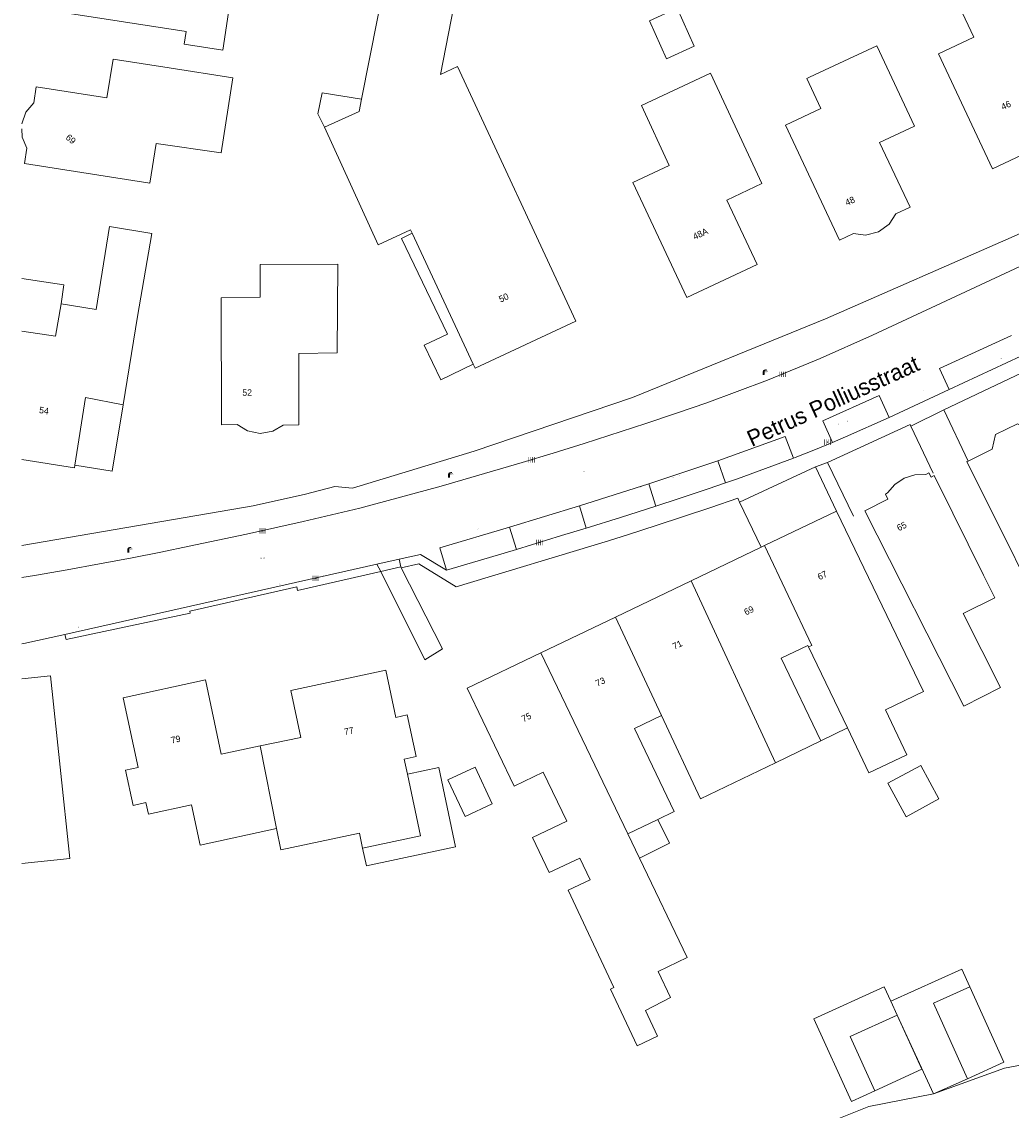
# Model space of a CAD drawing. Header units: metres. Extents: x 197457 to 198138, y 353986 to 354984.
# Tile 3 of 217: x 197457 to 197534, y 354302 to 354386. Entities that reach past the tile are written whole.
import ezdxf
from ezdxf.enums import TextEntityAlignment as Align

# ---------------------------------------------------------------- set-up
doc = ezdxf.new("R2010")
doc.units = ezdxf.units.M
doc.header["$MEASUREMENT"] = 0
for name, color, linetype, lineweight in [('bijgebouw', 1, 'Continuous', 13), ('dakrand hoofdgebouw', 1, 'Continuous', 0), ('grens individueel parkeervak', 7, 'Continuous', 0), ('Grens maaiveld', 253, 'Continuous', 0), ('grens WOZ object', 7, 'Continuous', 0), ('hoofdgebouw', 1, 'Continuous', 0), ('Hoogtepunt', 7, 'Continuous', 0), ('huisnummerreeks BGT', 7, 'Continuous', 0), ('kant verharding', 7, 'Continuous', 0), ('muur breder dan 30cm', 30, 'Continuous', 0), ('openbare ruimte label tekst', 7, 'Continuous', 0), ('raster geen IMGeo', 7, 'Continuous', 0), ('tussenmuur', 1, 'Continuous', 13), ('vlakafsluiter', 1, 'Continuous', 0), ('waterleidingput', 132, 'Continuous', 0)]:
    doc.layers.add(name, color=color, linetype=linetype, lineweight=lineweight)
doc.layers.add('kolk', color=7, linetype='Continuous', lineweight=0, true_color=0x104b6e)
doc.layers.add('lichtmast', color=7, linetype='Continuous', lineweight=0, true_color=0x104b6e)
doc.styles.add('Style-WORKING', font='WORKING.shx')

# ---------------------------------------------------------------- blocks, each defined once
blk = doc.blocks.new('kolk')
at = {"layer": 'kolk', "linetype": 'Continuous', "lineweight": 0, "true_color": 0xbd2877}
for points in [[(-0.49, -0.43), (-0.49, 0), (-0.49, 0.42), (-0.4, 0.42), (-0.4, 0), (-0.4, -0.43)], [(-0.19, -0.43), (-0.19, 0), (-0.19, 0.42), (-0.11, 0.42), (-0.11, 0), (-0.11, -0.43)], [(0.11, -0.43), (0.11, 0), (0.11, 0.42), (0.19, 0.42), (0.19, 0), (0.19, -0.43)], [(0.4, -0.43), (0.4, 0), (0.4, 0.42), (0.49, 0.42), (0.49, 0), (0.49, -0.43)]]:
    blk.add_hatch(color=232, dxfattribs=at).paths.add_polyline_path(points)
at = {"layer": 'kolk', "linetype": 'Continuous', "lineweight": 0, "true_color": 0x681648}
blk.add_hatch(color=219, dxfattribs=at).paths.add_polyline_path([(0.1, 0, 1), (-0.1, 0, 1)])
blk = doc.blocks.new('lichtmast')
at = {"layer": 'lichtmast', "linetype": 'Continuous', "lineweight": 0, "true_color": 0xbd2877}
for points in [[(0.15, 0.42, -0.344151), (0.3, 0.61), (0.43, 0.64, 0.960861), (0.4, 0.79), (0.1, 0.74, 0.366629), (-0.15, 0.45), (-0.15, -0.1), (0, -0.1, -0.414214), (-0.1, 0, -1), (0.1, 0, -0.414214), (0, -0.1), (0.15, -0.1)], [(0.35, 0.55, 1), (0.3, 0.56), (0.23, 0.32, 1), (0.28, 0.31)], [(0.42, 0.58, 1), (0.38, 0.57), (0.44, 0.33, 1), (0.48, 0.34)], [(0.49, 0.61, 1), (0.45, 0.58), (0.63, 0.4, 1), (0.66, 0.43)]]:
    blk.add_hatch(color=232, dxfattribs=at).paths.add_polyline_path(points)
at = {"layer": 'lichtmast', "linetype": 'Continuous', "lineweight": 0, "true_color": 0x681648}
blk.add_hatch(color=219, dxfattribs=at).paths.add_polyline_path([(-0.1, 0, 1), (0.1, 0, 1)])
blk = doc.blocks.new('waterleidingput')
at = {"layer": 'waterleidingput', "linetype": 'Continuous', "lineweight": 0, "true_color": 0x248bcb}
h = blk.add_hatch(color=142, dxfattribs=at)
edge = h.paths.add_edge_path()
edge.add_spline(control_points=[(0.44, 0), (0.44, 0.04), (0.43, 0.09), (0.36, 0.2), (0.28, 0.26), (0.09, 0.32), (-0.02, 0.33), (-0.22, 0.29), (-0.31, 0.24), (-0.42, 0.12), (-0.44, 0.06), (-0.44, -0.06), (-0.42, -0.12), (-0.33, -0.22), (-0.28, -0.26), (-0.1, -0.33), (0.04, -0.33), (0.27, -0.27), (0.37, -0.2), (0.43, -0.08), (0.44, -0.04), (0.44, 0)], knot_values=[0, 0, 0, 0, 0.060484, 0.060484, 0.178041, 0.178041, 0.295599, 0.295599, 0.413157, 0.413157, 0.498623, 0.498623, 0.584089, 0.584089, 0.669555, 0.669555, 0.808438, 0.808438, 0.94732, 0.94732, 1, 1, 1, 1], degree=3, periodic=0)
edge = h.paths.add_edge_path(flags=16)
edge.add_ellipse((0, 0), major_axis=(0.392, 0), ratio=0.689655, start_angle=0, end_angle=360)
for points in [[(-0.05, -0.09, -0.141608), (-0.09, -0.05), (-0.1, -0.09), (-0.17, 0.18), (-0.22, 0.18), (-0.12, -0.17), (-0.07, -0.17)], [(0.03, 0.18), (-0.02, 0.18), (-0.05, 0.09, -0.269854), (0.05, 0.09)], [(0.23, 0.18), (0.18, 0.18), (0.1, -0.09), (0.09, -0.05, -0.141608), (0.05, -0.09), (0.08, -0.17), (0.13, -0.17)]]:
    blk.add_hatch(color=142, dxfattribs=at).paths.add_polyline_path(points)
at = {"layer": 'waterleidingput', "linetype": 'Continuous', "lineweight": 0, "true_color": 0x104b6e}
blk.add_hatch(color=156, dxfattribs=at).paths.add_polyline_path([(0.1, 0, 1), (-0.1, 0, 1)])

msp = doc.modelspace()

# ---------------------------------------------------------------- linework, layer by layer
at = {"layer": 'bijgebouw', "linetype": 'Continuous', "lineweight": 13, "flags": 128}
for points in [[(197533.197, 354305.68), (197530.571, 354311.516), (197527.744, 354310.244), (197530.37, 354304.408), (197533.197, 354305.68)], [(197521.303, 354307.66), (197523.211, 354303.474), (197526.851, 354305.133), (197524.943, 354309.319), (197521.303, 354307.66)]]:
    msp.add_lwpolyline(points, dxfattribs=at)
at = {"layer": 'dakrand hoofdgebouw', "linetype": 'Continuous', "lineweight": 0, "flags": 128}
msp.add_lwpolyline([(197506.413, 354307.69), (197505.484, 354309.688), (197507.406, 354310.686)], dxfattribs=at)
at = {"layer": 'grens individueel parkeervak', "linetype": 'Continuous', "lineweight": 0}
for p, q in [((197534.498, 354360.258), (197528.959, 354357.68)), ((197505.734, 354350.382), (197511.079, 354352.164)), ((197511.662, 354350.461), (197511.079, 354352.164)), ((197500.367, 354348.689), (197505.734, 354350.382)), ((197506.285, 354348.669), (197505.734, 354350.382)), ((197494.973, 354347.038), (197500.367, 354348.689)), ((197500.898, 354346.969), (197500.367, 354348.689)), ((197495.505, 354345.318), (197494.973, 354347.038))]:
    msp.add_line(p, q, dxfattribs=at)
at = {"layer": 'grens individueel parkeervak', "linetype": 'Continuous', "lineweight": 0, "flags": 128}
for points in [[(197533.773, 354361.845), (197528.206, 354359.302), (197528.959, 354357.68)], [(197524.315, 354355.519), (197523.561, 354357.211), (197519.19, 354355.268), (197519.942, 354353.592)], [(197524.315, 354355.519), (197520.949, 354354.02), (197519.942, 354353.592)], [(197511.079, 354352.164), (197516.27, 354354.047), (197516.934, 354352.377)], [(197516.934, 354352.377), (197512.587, 354350.778), (197511.662, 354350.461)], [(197511.662, 354350.461), (197510.334, 354350.007), (197508.078, 354349.246), (197506.285, 354348.669)], [(197506.285, 354348.669), (197503.543, 354347.786), (197500.898, 354346.969)], [(197490.098, 354343.703), (197489.585, 354345.428), (197494.973, 354347.038)], [(197500.898, 354346.969), (197498.99, 354346.38), (197495.505, 354345.318)], [(197495.505, 354345.318), (197494.548, 354345.027), (197490.098, 354343.703)]]:
    msp.add_lwpolyline(points, dxfattribs=at)
at = {"layer": 'Grens maaiveld', "linetype": 'Continuous', "lineweight": 0, "flags": 128}
msp.add_lwpolyline([(197520.033, 354301.183), (197522.746, 354302.257), (197527.746, 354303.227), (197533.254, 354305.215), (197548.047, 354308.019), (197557.485, 354308.422), (197560.425, 354308.446)], dxfattribs=at)
at = {"layer": 'grens WOZ object', "linetype": 'Continuous', "lineweight": 0}
for p, q in [((197483.529, 354380.12), (197483.342, 354379.17)), ((197480.655, 354377.943), (197483.342, 354379.17)), ((197492.164, 354359.63), (197487.44, 354369.757)), ((197518.089, 354337.785), (197521.107, 354331.515)), ((197519.044, 354330.523), (197521.107, 354331.515)), ((197524.226, 354327.243), (197526.772, 354328.622)), ((197526.772, 354328.622), (197528.177, 354326.027)), ((197525.632, 354324.649), (197524.226, 354327.243)), ((197528.177, 354326.027), (197525.632, 354324.649)), ((197504.124, 354323.339), (197506.422, 354324.445)), ((197505.025, 354321.459), (197504.124, 354323.339)), ((197527.744, 354310.244), (197530.571, 354311.516)), ((197524.448, 354310.406), (197524.943, 354309.319)), ((197530.37, 354304.408), (197527.744, 354310.244)), ((197521.303, 354307.66), (197524.943, 354309.319)), ((197523.211, 354303.474), (197521.303, 354307.66))]:
    msp.add_line(p, q, dxfattribs=at)
at = {"layer": 'grens WOZ object', "linetype": 'Continuous', "lineweight": 0, "flags": 128}
for points in [[(197505.783, 354386.181), (197507.935, 354387.151), (197509.257, 354384.216), (197507.105, 354383.246), (197505.783, 354386.181)], [(197480.655, 354377.943), (197480.137, 354378.975), (197480.47, 354380.616), (197483.529, 354380.12)], [(197492.164, 354359.63), (197489.657, 354358.426), (197488.371, 354361.105), (197490.164, 354361.965), (197486.613, 354369.36), (197487.44, 354369.757)], [(197457.244, 354366.265), (197460.498, 354365.767), (197460.287, 354364.295)], [(197457.244, 354362.199), (197459.857, 354361.798), (197460.287, 354364.295)], [(197465.085, 354356.496), (197462.182, 354357.055), (197461.344, 354351.826)], [(197461.344, 354351.826), (197464.247, 354351.353), (197465.085, 354356.496)], [(197518.089, 354337.785), (197518.034, 354337.899), (197515.97, 354336.909), (197519.044, 354330.523)], [(197487.065, 354327.935), (197489.491, 354328.45), (197490.79, 354322.337), (197483.894, 354320.871), (197483.605, 354322.231)], [(197491.534, 354324.663), (197493.633, 354325.648), (197492.299, 354328.49), (197490.2, 354327.505), (197491.534, 354324.663)], [(197487.065, 354327.935), (197488.075, 354323.181), (197483.605, 354322.231)], [(197506.422, 354324.445), (197507.335, 354322.61), (197505.025, 354321.459)], [(197524.448, 354310.406), (197529.955, 354312.884), (197530.571, 354311.516)], [(197523.211, 354303.474), (197521.414, 354302.655), (197518.509, 354309.024), (197523.947, 354311.504), (197524.448, 354310.406)], [(197524.943, 354309.319), (197527.746, 354303.227), (197530.37, 354304.408)]]:
    msp.add_lwpolyline(points, dxfattribs=at)
at = {"layer": 'hoofdgebouw', "linetype": 'Continuous', "lineweight": 0}
for p, q in [((197523.373, 354384.252), (197521.206, 354383.235)), ((197521.206, 354383.235), (197518.167, 354381.809)), ((197460.287, 354364.295), (197462.996, 354363.854)), ((197466.199, 354363.332), (197465.085, 354356.496)), ((197520.262, 354348.282), (197514.684, 354345.608)), ((197514.423, 354345.483), (197509.002, 354342.884)), ((197514.684, 354345.608), (197514.423, 354345.483)), ((197509.002, 354342.884), (197503.155, 354340.081)), ((197503.155, 354340.081), (197497.399, 354337.322)), ((197519.044, 354330.523), (197515.522, 354328.827))]:
    msp.add_line(p, q, dxfattribs=at)
at = {"layer": 'hoofdgebouw', "linetype": 'Continuous', "lineweight": 0, "flags": 128}
for points in [[(197473.389, 354387.865), (197472.786, 354383.91), (197469.8, 354384.365), (197469.951, 354385.354), (197460.264, 354386.831), (197461.158, 354392.77)], [(197528.145, 354383.632), (197530.867, 354384.908), (197529.526, 354387.753), (197534.971, 354390.32), (197538.136, 354383.605), (197535.417, 354382.315), (197537.788, 354377.308), (197532.314, 354374.741), (197528.145, 354383.632)], [(197489.621, 354382.037), (197490.874, 354388.398), (197485.374, 354389.487), (197483.529, 354380.12)], [(197518.167, 354381.809), (197517.961, 354381.712), (197519.033, 354379.397), (197516.3, 354378.116), (197520.488, 354369.222), (197521.56, 354369.724), (197522.505, 354369.615), (197523.491, 354369.865), (197524.316, 354370.46), (197524.84, 354371.253), (197525.939, 354371.783), (197523.576, 354376.774), (197526.28, 354378.029), (197523.373, 354384.252)], [(197457.244, 354378.218), (197457.564, 354379.12), (197458.168, 354379.828), (197458.367, 354381.067), (197463.83, 354380.234), (197464.301, 354383.218), (197468.634, 354382.538), (197473.573, 354381.76), (197472.659, 354375.958), (197467.629, 354376.7), (197467.155, 354373.634), (197457.455, 354375.137), (197457.634, 354376.328)], [(197489.621, 354382.037), (197490.937, 354382.638), (197500.085, 354362.952), (197492.301, 354359.335), (197492.164, 354359.63)], [(197507.31, 354375.004), (197504.497, 354373.685), (197508.665, 354364.796), (197514.104, 354367.348), (197511.762, 354372.324), (197514.475, 354373.61), (197510.517, 354382.122), (197505.161, 354379.638), (197507.31, 354375.004)], [(197487.44, 354369.757), (197487.319, 354370.016), (197484.801, 354368.866), (197480.655, 354377.943)], [(197457.634, 354376.328), (197457.269, 354377.184), (197457.244, 354377.827)], [(197462.996, 354363.854), (197464.04, 354370.27), (197467.307, 354369.738), (197466.199, 354363.332)], [(197473.896, 354354.98), (197474.691, 354354.484), (197475.672, 354354.286), (197476.658, 354354.456), (197477.467, 354354.929), (197478.671, 354354.942), (197478.682, 354360.472), (197481.642, 354360.506), (197481.677, 354367.37), (197475.679, 354367.338), (197475.674, 354364.812), (197472.665, 354364.753), (197472.681, 354354.945), (197473.896, 354354.98)], [(197536.047, 354354.869), (197535.288, 354354.507), (197534.252, 354355.012), (197532.549, 354354.209), (197532.283, 354353.076), (197530.424, 354352.148)], [(197461.344, 354351.826), (197461.312, 354351.629), (197457.244, 354352.274)], [(197530.424, 354352.148), (197530.328, 354352.1), (197537.836, 354337.057), (197540.668, 354338.279), (197539.432, 354340.756)], [(197531.623, 354343.336), (197529.25, 354348.126), (197527.816, 354351.025), (197527.565, 354350.901), (197527.395, 354351.238), (197527.148, 354351.119), (197526.309, 354351.081), (197525.481, 354350.812), (197524.756, 354350.33), (197524.205, 354349.696), (197524.04, 354349.584), (197524.217, 354349.205), (197522.45, 354348.311), (197530.095, 354333.205), (197532.939, 354334.644), (197530.043, 354340.368)], [(197524.035, 354332.925), (197526.973, 354334.34), (197520.262, 354348.282)], [(197531.623, 354343.336), (197532.492, 354341.581), (197530.043, 354340.368)], [(197497.399, 354337.322), (197491.683, 354334.582), (197495.314, 354327.007), (197497.577, 354328.092), (197499.392, 354324.305)], [(197475.683, 354330.123), (197478.833, 354330.788), (197478.046, 354334.412), (197485.398, 354335.974), (197486.171, 354332.335), (197487.051, 354332.522), (197487.735, 354329.304)], [(197460.955, 354321.415), (197459.468, 354335.557), (197457.244, 354335.323)], [(197476.945, 354323.756), (197471.045, 354322.458), (197470.363, 354325.584), (197467.043, 354324.853), (197466.849, 354325.742), (197465.872, 354325.529), (197465.28, 354328.245), (197466.257, 354328.458), (197465.083, 354333.842), (197471.453, 354335.23), (197472.671, 354329.488), (197475.683, 354330.123)], [(197506.422, 354324.445), (197507.71, 354325.065), (197504.637, 354331.476), (197506.725, 354332.477)], [(197515.522, 354328.827), (197509.745, 354326.044), (197506.725, 354332.477)], [(197524.035, 354332.925), (197525.682, 354329.444), (197522.754, 354328.059), (197521.107, 354331.515)], [(197487.735, 354329.304), (197486.816, 354329.109), (197487.065, 354327.935)], [(197499.392, 354324.305), (197496.751, 354323.058), (197498.036, 354320.337), (197500.406, 354321.456), (197501.196, 354319.781), (197499.489, 354318.975), (197503.042, 354311.451), (197502.762, 354311.318), (197504.828, 354306.942), (197506.413, 354307.69)], [(197483.605, 354322.231), (197483.358, 354323.395), (197477.273, 354322.101), (197476.945, 354323.756)], [(197457.244, 354321.028), (197460.955, 354321.415)], [(197507.406, 354310.686), (197506.456, 354312.696), (197508.713, 354313.762), (197505.025, 354321.459)]]:
    msp.add_lwpolyline(points, dxfattribs=at)
at = {"layer": 'kant verharding', "linetype": 'Continuous', "lineweight": 0}
for p, q in [((197528.959, 354357.68), (197524.315, 354355.519)), ((197528.542, 354356.094), (197525.997, 354354.852)), ((197486.429, 354344.558), (197484.716, 354344.173)), ((197486.554, 354343.961), (197486.429, 354344.558)), ((197484.716, 354344.173), (197460.57, 354338.747)), ((197485.011, 354343.611), (197484.716, 354344.173)), ((197485.011, 354343.611), (197486.554, 354343.961)), ((197488.408, 354336.793), (197485.011, 354343.611)), ((197486.593, 354343.884), (197486.554, 354343.961)), ((197486.593, 354343.884), (197489.773, 354337.623)), ((197488.408, 354336.793), (197489.773, 354337.623))]:
    msp.add_line(p, q, dxfattribs=at)
at = {"layer": 'kant verharding', "linetype": 'Continuous', "lineweight": 0, "flags": 128}
for points in [[(197457.244, 354345.621), (197475.128, 354348.685), (197479.178, 354349.576), (197481.453, 354350.188), (197482.816, 354350.04), (197492.219, 354352.904), (197504.467, 354357.071), (197519.412, 354363.133), (197533.751, 354369.423), (197542.527, 354373.359), (197557.457, 354380.596), (197575.913, 354389.383), (197575.969, 354389.25), (197589.264, 354395.584), (197589.718, 354396.914)], [(197587.064, 354392.206), (197553.124, 354375.947), (197547.694, 354373.377), (197523.042, 354361.888), (197518.999, 354360.075), (197514.915, 354358.394), (197510.23, 354356.659), (197507.868, 354355.844), (197505.502, 354355.042), (197500.733, 354353.493), (197498.338, 354352.75), (197495.938, 354352.026), (197489.683, 354350.217), (197483.398, 354348.516)], [(197519.942, 354353.592), (197518.504, 354352.998), (197517.056, 354352.422), (197516.934, 354352.377)], [(197512.751, 354348.965), (197512.618, 354349.275), (197510.531, 354348.567), (197506.31, 354347.165), (197504.175, 354346.475), (197502.631, 354345.991), (197490.829, 354342.42), (197487.951, 354344.19), (197486.593, 354343.884)], [(197483.398, 354348.516), (197481.208, 354347.991), (197479.015, 354347.479), (197476.818, 354346.981), (197474.618, 354346.496), (197472.411, 354346.021), (197470.202, 354345.557), (197467.99, 354345.106), (197465.775, 354344.673), (197463.263, 354344.2), (197460.747, 354343.744), (197458.229, 354343.307), (197457.244, 354343.143)], [(197490.098, 354343.703), (197488.073, 354344.927), (197486.429, 354344.558)], [(197460.57, 354338.747), (197460.682, 354338.36), (197470.268, 354340.39), (197470.23, 354340.554), (197478.523, 354342.431), (197478.569, 354342.148), (197485.011, 354343.611)], [(197460.57, 354338.747), (197457.394, 354338.033), (197457.244, 354338.008)]]:
    msp.add_lwpolyline(points, dxfattribs=at)
at = {"layer": 'muur breder dan 30cm', "linetype": 'Continuous', "lineweight": 0}
for p, q in [((197539.482, 354361.315), (197528.542, 354356.094)), ((197518.618, 354351.695), (197512.751, 354348.965))]:
    msp.add_line(p, q, dxfattribs=at)
at = {"layer": 'muur breder dan 30cm', "linetype": 'Continuous', "lineweight": 0, "flags": 128}
msp.add_lwpolyline([(197525.997, 354354.852), (197525.945, 354354.961), (197519.56, 354352.047)], dxfattribs=at)
at = {"layer": 'raster geen IMGeo', "linetype": 'Continuous', "lineweight": 0}
for p, q in [((197528.542, 354356.094), (197530.424, 354352.148)), ((197527.732, 354351.223), (197525.997, 354354.852)), ((197519.56, 354352.047), (197521.57, 354347.876)), ((197520.262, 354348.282), (197518.618, 354351.695)), ((197512.751, 354348.965), (197514.423, 354345.483))]:
    msp.add_line(p, q, dxfattribs=at)
at = {"layer": 'tussenmuur', "linetype": 'Continuous', "lineweight": 13}
for p, q in [((197515.522, 354328.827), (197509.002, 354342.884)), ((197503.155, 354340.081), (197506.725, 354332.477)), ((197497.399, 354337.322), (197504.124, 354323.339)), ((197475.683, 354330.123), (197476.945, 354323.756))]:
    msp.add_line(p, q, dxfattribs=at)
at = {"layer": 'tussenmuur', "linetype": 'Continuous', "lineweight": 13, "flags": 128}
msp.add_lwpolyline([(197514.684, 354345.608), (197518.339, 354337.893), (197518.089, 354337.785)], dxfattribs=at)
at = {"layer": 'vlakafsluiter', "linetype": 'Continuous', "lineweight": 0}
msp.add_line((197518.618, 354351.695), (197519.56, 354352.047), dxfattribs=at)

# ---------------------------------------------------------------- block references
at = {"layer": 'kolk', "linetype": 'Continuous', "lineweight": 0, "xscale": 0.5, "yscale": 0.5}
for p in [(197516.066, 354358.858), (197519.559, 354353.614), (197496.684, 354352.247), (197475.826, 354346.76), (197497.295, 354345.859), (197479.996, 354343.088)]:
    msp.add_blockref('kolk', p, dxfattribs=at)
at = {"layer": 'lichtmast', "linetype": 'Continuous', "lineweight": 0, "xscale": 0.5, "yscale": 0.5}
for p in [(197514.62, 354358.842), (197490.287, 354350.905), (197465.488, 354345.118)]:
    msp.add_blockref('lichtmast', p, dxfattribs=at)
at = {"layer": 'waterleidingput', "linetype": 'Continuous', "lineweight": 0, "xscale": 0.1, "yscale": 0.1, "zscale": 0.1}
for p in [(197532.99, 354360.077), (197526.953, 354357.563), (197521.082, 354355.231), (197520.442, 354355.011), (197508.068, 354351.024), (197505.105, 354350.151), (197507.627, 354350.859), (197492.546, 354346.899), (197493.029, 354346.975), (197480.635, 354343.343), (197477.187, 354342.626), (197461.654, 354339.309)]:
    msp.add_blockref('waterleidingput', p, dxfattribs=at)

# ---------------------------------------------------------------- texts
at = {"layer": 'Hoogtepunt', "linetype": 'Continuous', "lineweight": 0, "style": 'Style-WORKING'}
for s, p in [('22.01', (197500.648, 354351.288)), ('22.01', (197500.648, 354351.288)), ('21.95', (197475.69, 354344.569)), ('21.95', (197475.69, 354344.569))]:
    msp.add_text(s, height=0.1, dxfattribs=at).set_placement(p)
at = {"layer": 'huisnummerreeks BGT', "linetype": 'Continuous', "lineweight": 0, "style": 'Style-WORKING'}
for s, rotation, p in [('46', 25.1, (197533.359, 354379.649)), ('69', 319.5, (197461.041, 354377.032)), ('48', 25.3, (197521.295, 354372.245)), ('48A', 25.1, (197509.723, 354369.711)), ('50', 24.9, (197494.517, 354364.776)), ('52', 359.9, (197474.676, 354357.443)), ('54', 351, (197458.966, 354356.051)), ('65', 26.3, (197525.295, 354347.1)), ('67', 25.6, (197519.157, 354343.316)), ('69', 25.6, (197513.477, 354340.594)), ('71', 25.6, (197507.943, 354337.941)), ('73', 25.6, (197501.985, 354335.085)), ('75', 25.6, (197496.269, 354332.345)), ('79', 12.3, (197469.147, 354330.634)), ('77', 12, (197482.545, 354331.279))]:
    msp.add_text(s, height=0.5, rotation=rotation, dxfattribs=at).set_placement(p, align=Align.MIDDLE_CENTER)
at = {"layer": 'openbare ruimte label tekst', "linetype": 'Continuous', "lineweight": 0, "style": 'Style-WORKING'}
msp.add_text('Petrus Polliusstraat', height=1.25, rotation=24.6, dxfattribs=at).set_placement((197519.985, 354356.792), align=Align.MIDDLE_CENTER)

doc.saveas('drawing.dxf')
